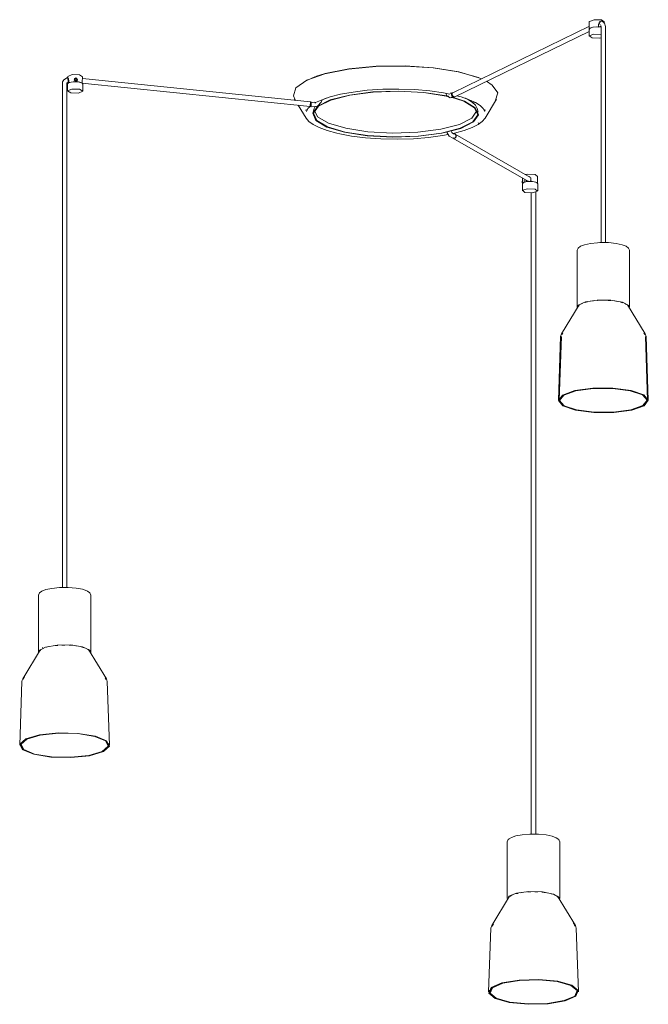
# Model space of a CAD drawing. Header units: millimetres. Extents: x -4228 to 3525, y -1129 to 7565.
# Tile 1 of 4: x -1215 to -376, y -1129 to 185. Entities that reach past the tile are written whole.
import ezdxf

# ---------------------------------------------------------------- set-up
doc = ezdxf.new("R2010")
doc.units = ezdxf.units.MM
doc.layers.add('E-LITE-EQPM', color=7, linetype='Continuous', lineweight=20)

# ---------------------------------------------------------------- blocks, each defined once
blk = doc.blocks.new('68591-3L_ 68592-3L KOMBO120 - 64314-54-3L CONGA Black_White pendant lamp ø450-3L-760899-00 Isometrico PDF')
at = {"layer": 'E-LITE-EQPM', "color": 253, "lineweight": 15, "true_color": 0xaaaaaa}
for p, q in [((3496.6, 184.9), (3500.3, 182.3)), ((3480.7, 176.5), (3298.3, 87.9)), ((3480.1, 172.4), (3480.1, 163.3)), ((3480.4, 182.7), (3480.4, 173.1)), ((3491.8, 175.6), (3492.5, 175.8)), ((3492.5, 175.8), (3492.5, 178.4)), ((3495.7, 176.7), (3492.9, 175.5)), ((3495.9, 183.2), (3493.8, 182.3)), ((3496.2, 175.7), (3496.2, 170.3)), ((3497.4, 183.2), (3496.6, 183.3)), ((3496.9, 183.3), (3497.7, 182.9)), ((3500.4, 180.1), (3500.4, 182.7)), ((3502.2, 170.3), (3502.2, 175.7)), ((3301, 82.5), (3480.2, 169.6)), ((3496.2, 170.3), (3496.2, -112.1)), ((3502.2, -112.2), (3502.2, 170.3)), ((2785.1, 108), (2784, 108.1)), ((2784.3, 109.5), (2784.3, 107.7)), ((2784.5, 109.4), (2784.4, 109.7)), ((2793.3, 106.1), (2792.9, 104.5)), ((2793.8, 106), (2795.2, 107)), ((2794.3, 104.3), (2793.8, 106)), ((2795.1, 106.6), (2793.9, 105.7)), ((2795.1, 106.6), (2795.2, 107)), ((2796.6, 105.5), (2795.1, 106.6)), ((2795.2, 107), (2796.7, 106)), ((2796.7, 106), (2796.2, 104.3)), ((3108.3, 75.5), (2804.2, 106.6)), ((2804.3, 106.5), (2804.3, 109.5)), ((3305.6, 115.8), (3332.4, 108.1)), ((3333.2, 107.7), (3336.5, 106.4)), ((2777.6, 102.2), (2777.2, 99.7)), ((2777.2, 99.7), (2777.2, 94.3)), ((2777.2, 94.3), (2777.2, -572.3)), ((2783.2, 99.7), (2783.3, 100.4)), ((2783.2, 94.3), (2783.2, 99.7)), ((2783.2, -572.3), (2783.2, 94.3)), ((2783.3, 100.4), (2784.8, 102.1)), ((2784.1, 99.2), (2784.1, 99.5)), ((2784.1, 99.2), (2784.1, 90)), ((2784.8, 102.1), (2785.7, 102)), ((2784.8, 102.1), (2784.8, 102.1)), ((2785, 101.4), (2785, 102.1)), ((2785, 100.5), (2785, 101.4)), ((2785.7, 103.8), (2785.7, 101.3)), ((2785.7, 101.3), (2786.6, 101.3)), ((2794.1, 104.2), (2794.2, 103.9)), ((2794.3, 104.3), (2794.2, 103.9)), ((2795.2, 104.3), (2794.5, 104.3)), ((2796, 104.3), (2795.2, 104.3)), ((2796.2, 104.3), (2796, 103.8)), ((2796, 103.8), (2796.1, 104.1)), ((2796.7, 103.5), (2797.2, 105)), ((2803.1, 100.9), (2803.7, 100.9)), ((2803.3, 100.7), (3107.7, 69.6)), ((2803.7, 100.9), (2803.7, 103.4)), ((2804.6, 90), (2804.6, 99.2)), ((3104.5, 105), (3103.7, 104.6)), ((3087.2, 79.2), (3088.2, 77.6)), ((3294.7, 81.1), (3299.6, 81.8)), ((3295.9, 87), (3295.3, 87.6)), ((3295.9, 87), (3296.9, 87.2)), ((3298.3, 87.9), (3296.9, 87.2)), ((3297.7, 84.2), (3297.4, 85)), ((3298.3, 87.9), (3297.6, 87.5)), ((3299.2, 82.6), (3298.6, 83)), ((3299.8, 82.4), (3299.2, 82.6)), ((3299.6, 81.8), (3301, 82.5)), ((3300.4, 82.4), (3299.8, 82.4)), ((3300.3, 82.2), (3301, 82.5)), ((3301, 82.5), (3300.4, 82.4)), ((3315, 80.5), (3314.6, 80.7)), ((3341.5, 54.1), (3356.7, 79.2)), ((3092.1, 71.2), (3102.5, 54.1)), ((3107.3, 69.6), (3109.4, 69.2)), ((3107.6, 69.6), (3107.7, 69.7)), ((3107.6, 69.6), (3108.8, 69.4)), ((3107.8, 70), (3107.7, 69.7)), ((3107.7, 69.7), (3107.8, 70)), ((3107.7, 69.7), (3108, 70)), ((3107.7, 69.7), (3107.7, 69.6)), ((3107.8, 70.5), (3107.9, 71.1)), ((3107.9, 70.5), (3107.8, 70)), ((3107.8, 70), (3107.8, 70.5)), ((3107.9, 71.1), (3108, 71.8)), ((3108, 71.1), (3107.9, 70.5)), ((3108, 71.8), (3108.1, 72.6)), ((3108.1, 71.8), (3108, 71.1)), ((3108.1, 72.6), (3108.1, 71.8)), ((3108.1, 70), (3108.4, 70.4)), ((3108.3, 75.5), (3108.3, 75.5)), ((3109.5, 75.4), (3108.3, 75.5)), ((3108.3, 75.5), (3108.3, 75.5)), ((3108.3, 75.2), (3108.3, 75.4)), ((3108.3, 74.7), (3108.3, 75.2)), ((3108.3, 74.1), (3108.3, 74.7)), ((3108.4, 70.5), (3108.5, 70.7)), ((3110.8, 75), (3108.7, 75.5)), ((3109.5, 75.4), (3109.5, 75.4)), ((3113.1, 66.8), (3111.7, 61.7)), ((3113.1, 66.8), (3114.6, 69.6)), ((3114.6, 69.6), (3114.8, 69.9)), ((3122.9, 76.2), (3123.8, 78.6)), ((3323, 77.6), (3322.3, 76.8)), ((3327.2, 75.4), (3325.7, 74.3)), ((3330.8, 66.8), (3330.6, 67.2)), ((3332.2, 61.7), (3330.8, 66.8)), ((3102.7, 65.3), (3102.3, 64)), ((3341.6, 64), (3341.2, 65.6)), ((3332.6, 47.7), (3332.2, 47.4)), ((3298.1, 27.3), (3299.5, 27)), ((3298.2, 27.5), (3298.6, 27.3)), ((3298.5, 27.4), (3399.4, -30.6)), ((3300.7, 32.9), (3299.3, 33.2)), ((3299.4, 27.1), (3299.7, 27)), ((3299.7, 27), (3299.4, 27.1)), ((3299.7, 27), (3300.1, 27)), ((3300.1, 27), (3299.7, 27)), ((3300.9, 27.2), (3300.1, 27)), ((3300.8, 27.2), (3300.3, 27)), ((3300.7, 32.9), (3301.1, 32.8)), ((3301.2, 27.5), (3300.9, 27.3)), ((3301.5, 32.6), (3301.1, 32.8)), ((3401.2, -24.8), (3301.5, 32.6)), ((3302.5, 28.7), (3302.1, 28.1)), ((3302.5, 30.5), (3302.4, 29.7)), ((3302.8, 29.5), (3302.6, 28.7)), ((3391.4, -26), (3391.4, -33.1)), ((3394.9, -21.5), (3398.2, -20.8)), ((3411.4, -33.1), (3411.4, -23.5)), ((3390.8, -30.5), (3391.5, -30.4)), ((3390.9, -32), (3391, -32.3)), ((3391, -32.3), (3391.4, -32.3)), ((3391.6, -29.3), (3391.1, -29.4)), ((3391.1, -33.8), (3391.1, -42.9)), ((3394.4, -31.1), (3392.6, -31.8)), ((3394.4, -28.5), (3394.4, -27.8)), ((3394.4, -31.1), (3394.4, -28.5)), ((3394.8, -31.4), (3394.4, -31.1)), ((3396.6, -30.2), (3396.7, -30.8)), ((3398.8, -30.3), (3398.5, -30.1)), ((3398.5, -30.7), (3398.5, -30.4)), ((3398.8, -30.3), (3399.3, -30.7)), ((3399.6, -30.6), (3398.9, -30.4)), ((3400, -30.6), (3399.7, -30.6)), ((3402.3, -29.6), (3401.8, -30.1)), ((3402.7, -29.1), (3402.3, -29.6)), ((3402.6, -27.8), (3402.6, -30.3)), ((3402.6, -30.3), (3403, -30.6)), ((3411.7, -33.8), (3411.3, -33.3)), ((3411.4, -33.2), (3411.4, -32.9)), ((3411.7, -42.9), (3411.7, -33.8)), ((3403, -45.6), (3403, -901.4)), ((3409, -901.4), (3409, -44.8)), ((3464.1, -122.4), (3464.1, -198.4)), ((3534.1, -198.4), (3534.1, -122.4)), ((3467.1, -195.1), (3443.3, -234.1)), ((3469.1, -194.2), (3471.3, -193.2)), ((3482.2, -190.3), (3486.2, -189.8)), ((3490.9, -189.3), (3491.5, -189.3)), ((3491.5, -189.3), (3498.6, -189)), ((3514.2, -190), (3517.8, -190.6)), ((3528, -193.6), (3530.1, -194.8)), ((3555, -234.1), (3531.2, -195.1)), ((3531.8, -196.2), (3532, -196.6)), ((3442.2, -237.5), (3443.3, -234.1)), ((3445.1, -232.8), (3443.8, -234.8)), ((3554.5, -234.8), (3553.2, -232.8)), ((3556.1, -237.5), (3555, -234.1)), ((3442.2, -237.5), (3439.2, -322.5)), ((3443.1, -237.3), (3440, -322.5)), ((3558.3, -322.5), (3555.2, -237.3)), ((3559.1, -322.5), (3556.1, -237.5)), ((2745.2, -582.6), (2745.2, -658.6)), ((2815.2, -658.6), (2815.2, -582.6)), ((2748.2, -655.3), (2724.4, -694.3)), ((2750.3, -654.4), (2750.7, -654.1)), ((2750.7, -652.6), (2750.7, -652.8)), ((2750.8, -654.1), (2752.4, -653.4)), ((2776.4, -649.3), (2780.7, -649.2)), ((2795.3, -650.2), (2798.6, -650.7)), ((2803, -651.7), (2803.3, -651.8)), ((2803.3, -651.8), (2806.4, -652.7)), ((2811.4, -655.1), (2812.4, -655.9)), ((2836.1, -694.3), (2812.3, -655.3)), ((2723.3, -697.7), (2723.6, -696.1)), ((2723.6, -696.1), (2724.4, -694.3)), ((2726, -693.2), (2724.9, -695)), ((2726.9, -691.8), (2726.5, -692.4)), ((2833.8, -692.2), (2833.7, -691.9)), ((2835.6, -695), (2834.2, -692.8)), ((2837.2, -697.7), (2836.1, -694.3)), ((2723.3, -697.7), (2720.3, -782.7)), ((2840.2, -782.7), (2837.2, -697.7)), ((2724.2, -788.8), (2720.5, -781.5)), ((2721.1, -780.5), (2721.1, -782.7)), ((2839.4, -782.7), (2839.4, -780.6)), ((3371, -911.7), (3371, -987.6)), ((3441, -911.7), (3440.5, -910.6)), ((3441, -987.6), (3441, -911.7)), ((3373.9, -984.4), (3350.2, -1023.4)), ((3371.3, -989), (3373.1, -984.3)), ((3374.5, -984.5), (3377.6, -982.7)), ((3388.9, -979.6), (3393.2, -979)), ((3407.7, -978.3), (3411.8, -978.5)), ((3429.6, -981), (3431.6, -981.6)), ((3434.8, -982.9), (3436.7, -983.9)), ((3461.8, -1023.4), (3438.1, -984.4)), ((3372.5, -987.1), (3372.9, -986.2)), ((3349.1, -1026.8), (3350.2, -1023.4)), ((3352, -1022), (3350.7, -1024.1)), ((3352.5, -1021.1), (3352.2, -1021.7)), ((3459.5, -1021.1), (3459.3, -1020.8)), ((3461.3, -1024.1), (3460.1, -1022.1)), ((3462.9, -1026.8), (3461.8, -1023.4)), ((3349.1, -1026.8), (3346, -1111.8)), ((3466, -1111.8), (3462.9, -1026.8)), ((3346.9, -1109.7), (3346.8, -1111.8)), ((3465.2, -1111.8), (3465.1, -1109.5))]:
    blk.add_line(p, q, dxfattribs=at)
for points in [[(3480.4, 182.8, 0), (3480.5, 183.1, 0), (3486.7, 185.3, 0), (3496.6, 184.9, 0)], [(3480.1, 172.4, 0), (3481.6, 174.1, 0), (3485, 175.2, 0), (3490.5, 175.6, 0), (3496, 175.2, 0), (3496.2, 175.1, 0)], [(3492.5, 175.8, 0), (3485.4, 175.5, 0), (3480.8, 173.9, 0), (3480.4, 173.1, 0)], [(3492.5, 178.4, 0), (3492.7, 179.3, 0), (3493, 180.2, 0), (3493.5, 180.9, 0), (3494.2, 181.5, 0)], [(3496.9, 183.3, 0), (3496.1, 183.3, 0), (3495.3, 182.9, 0), (3494.7, 182.2, 0), (3494.3, 181.3, 0), (3494.2, 180.3, 0), (3494.4, 179.3, 0), (3494.8, 178.3, 0)], [(3494.6, 175.3, 0), (3494.6, 175.6, 0), (3494.5, 176.4, 0)], [(3495.1, 175.5, 0), (3495, 176.1, 0), (3494.8, 176.4, 0)], [(3495.8, 177.5, 0), (3496.2, 175.8, 0), (3496.2, 175.7, 0)], [(3497.4, 183.2, 0), (3500.8, 180.8, 0), (3502.1, 176.1, 0), (3502.2, 175.7, 0)], [(3484.1, 161, 0), (3480.2, 163.7, 0), (3486.6, 165.9, 0), (3496.3, 165.6, 0)], [(3496.4, 160.9, 0), (3494.3, 160.6, 0), (3484.1, 161, 0)], [(3087.8, 78.2, 0), (3085.5, 83.6, 0), (3089, 94.4, 0), (3103.4, 104.5, 0), (3127.4, 113, 0), (3159, 119.3, 0), (3195.7, 122.9, 0), (3234.6, 123.4, 0), (3272.4, 120.9, 0), (3306.2, 115.5, 0)], [(3115, 109.3, 0), (3128, 113.3, 0), (3159.4, 119.6, 0), (3195.9, 123.1, 0), (3234.5, 123.7, 0), (3272.1, 121.2, 0), (3305.6, 115.8, 0)], [(2784, 108.1, 0), (2779.1, 105.1, 0), (2777.6, 102.2, 0)], [(2784, 108.1, 0), (2784.1, 107.8, 0), (2784.3, 107.3, 0), (2784.5, 106.4, 0), (2784.7, 105.4, 0), (2784.8, 104.4, 0), (2784.9, 103.4, 0), (2785, 102.7, 0), (2784.9, 102.2, 0)], [(2784.4, 109.7, 0), (2790.1, 112, 0), (2800.1, 111.8, 0), (2804.3, 109.2, 0)], [(2785, 106.7, 0), (2785.3, 106.2, 0), (2785.5, 105.5, 0), (2785.7, 104.7, 0), (2785.7, 103.8, 0)], [(2793.2, 105.6, 0), (2793.3, 106, 0), (2793.6, 106.6, 0), (2794.2, 107, 0), (2794.8, 107.2, 0)], [(2795.2, 103.4, 0), (2794.8, 103.4, 0), (2794.2, 103.7, 0), (2793.6, 104.1, 0), (2793.3, 104.7, 0), (2793.2, 105.3, 0)], [(2795.2, 107.5, 0), (2793.3, 105.6, 0), (2795.2, 103.6, 0)], [(2795.2, 103.6, 0), (2797.2, 105.5, 0), (2795.2, 107.5, 0)], [(2797.2, 105.2, 0), (2797, 104.6, 0), (2796.7, 104, 0), (2796.2, 103.6, 0), (2795.5, 103.4, 0), (2795.2, 103.4, 0)], [(2795.5, 107.2, 0), (2796.2, 107, 0), (2796.7, 106.5, 0), (2797, 105.9, 0), (2797.1, 105.6, 0)], [(2803.7, 103.4, 0), (2803.7, 104.3, 0), (2803.8, 105.1, 0), (2804, 105.8, 0), (2804.2, 106.2, 0), (2804.3, 106.5, 0), (2804.3, 106.5, 0)], [(3103.8, 104.7, 0), (3104.2, 104.8, 0), (3114.2, 109.1, 0)], [(3306.2, 115.5, 0), (3333.1, 107.7, 0), (3336.4, 106.3, 0)], [(2804.6, 99.2, 0), (2803.2, 100.9, 0), (2799.8, 101.9, 0), (2794.2, 102.4, 0), (2788.8, 101.9, 0), (2785.5, 100.9, 0), (2784.1, 99.5, 0)], [(2784.1, 90.3, 0), (2790, 92.6, 0), (2800.2, 92.4, 0), (2804.6, 89.8, 0)], [(2803.7, 100.9, 0), (2798.8, 102.3, 0), (2791.5, 102.5, 0), (2785.7, 101.3, 0)], [(3114.1, 73.9, 0), (3115.2, 74.6, 0), (3123.7, 78.5, 0), (3134.7, 82.3, 0), (3148.6, 85.8, 0), (3165.1, 88.8, 0), (3184, 91.1, 0), (3204.7, 92.4, 0), (3226.3, 92.8, 0), (3247.7, 92, 0), (3267.7, 90.3, 0), (3285.7, 87.7, 0), (3294.5, 86, 0)], [(3343.3, 103.1, 0), (3351, 98.1, 0), (3358.5, 87.5, 0), (3354.9, 76.7, 0)], [(2804.6, 89.8, 0), (2798.7, 87.4, 0), (2788.5, 87.7, 0), (2784.1, 90.3, 0)], [(3123.5, 77.7, 0), (3126.2, 79.3, 0), (3129.1, 80.6, 0)], [(3134.8, 78.3, 0), (3160.2, 84.8, 0), (3191.5, 88.9, 0), (3225.9, 90.1, 0), (3259.8, 88.2, 0), (3290.1, 83.6, 0), (3292.4, 83.1, 0)], [(3135.6, 78.1, 0), (3160.7, 84.6, 0), (3191.8, 88.6, 0), (3225.8, 89.8, 0), (3259.5, 88, 0), (3289.5, 83.3, 0), (3292.8, 82.6, 0)], [(3294.7, 81.1, 0), (3290.5, 83.8, 0), (3288.8, 87.2, 0)], [(3296.1, 81.8, 0), (3312.8, 76.4, 0), (3327.3, 67.7, 0), (3331.5, 58.2, 0), (3324.9, 48.9, 0), (3308.3, 40.5, 0)], [(3299.1, 82, 0), (3298.5, 82.3, 0), (3297.9, 82.7, 0), (3297.4, 83.2, 0), (3297, 83.9, 0), (3296.7, 84.6, 0), (3296.6, 85.4, 0), (3296.6, 86.1, 0), (3296.8, 86.7, 0), (3297.1, 87.2, 0), (3297.6, 87.5, 0), (3297.9, 87.6, 0)], [(3297.4, 85, 0), (3297.3, 85.7, 0), (3297.3, 86.4, 0), (3297.5, 87.1, 0), (3297.9, 87.6, 0), (3298.3, 87.9, 0), (3298.3, 87.9, 0)], [(3298.3, 87.9, 0), (3297.9, 87.6, 0), (3297.5, 87.1, 0), (3297.3, 86.4, 0), (3297.3, 85.7, 0), (3297.4, 85, 0), (3297.7, 84.2, 0), (3298.1, 83.6, 0), (3298.6, 83, 0), (3299.2, 82.6, 0), (3299.8, 82.4, 0)], [(3298.3, 87.9, 0), (3297.9, 87.6, 0), (3297.5, 87.1, 0), (3297.3, 86.4, 0), (3297.3, 85.7, 0), (3297.4, 85, 0), (3297.7, 84.2, 0), (3298.1, 83.6, 0), (3298.6, 83, 0), (3299.2, 82.6, 0), (3299.8, 82.4, 0)], [(3298.6, 83, 0), (3298.1, 83.6, 0), (3297.7, 84.2, 0)], [(3297.7, 81.8, 0), (3313.7, 76.5, 0), (3328.3, 67.8, 0), (3332.5, 58.2, 0), (3325.9, 48.8, 0), (3309.1, 40.3, 0)], [(3299.1, 82, 0), (3299.7, 82, 0), (3300.3, 82.2, 0), (3300.6, 82.4, 0)], [(3299.8, 82.4, 0), (3300.4, 82.4, 0), (3301, 82.5, 0), (3301, 82.5, 0)], [(3299.8, 82.4, 0), (3300.4, 82.4, 0), (3301, 82.5, 0), (3301, 82.5, 0)], [(3341, 62.6, 0), (3338.9, 66.6, 0), (3334.8, 70.6, 0), (3328.7, 74.6, 0), (3320.3, 78.5, 0), (3309.2, 82.3, 0), (3303.5, 83.7, 0)], [(3330.4, 67.6, 0), (3328.5, 71.2, 0), (3324.1, 75.4, 0), (3317.7, 79.3, 0), (3315.2, 80.4, 0)], [(3103, 62.6, 0), (3105, 66.6, 0), (3108, 69.5, 0)], [(3108.3, 75.4, 0), (3108.3, 75.2, 0), (3108.3, 74.7, 0), (3108.3, 74.1, 0), (3108.2, 73.4, 0), (3108.1, 72.6, 0)], [(3108.1, 72.6, 0), (3108.2, 73.4, 0), (3108.3, 74.1, 0)], [(3108.8, 75.4, 0), (3108.6, 75.5, 0), (3108.3, 75.4, 0)], [(3108.8, 69.5, 0), (3108.9, 69.9, 0), (3109, 70.3, 0), (3109.1, 71, 0), (3109.2, 71.7, 0), (3109.3, 72.5, 0), (3109.4, 73.2, 0), (3109.4, 74, 0), (3109.5, 74.6, 0), (3109.5, 75, 0), (3109.5, 75.3, 0)], [(3109.4, 69.2, 0), (3116, 69.5, 0), (3118, 70.4, 0)], [(3113.5, 75.4, 0), (3110.8, 75, 0), (3110.8, 75, 0)], [(3309.1, 40.3, 0), (3283.8, 33.8, 0), (3252.4, 29.7, 0), (3218.1, 28.5, 0), (3184.1, 30.4, 0), (3153.8, 35, 0), (3130.2, 42.1, 0), (3115.6, 50.8, 0), (3111.4, 60.4, 0), (3118, 69.8, 0), (3134.8, 78.3, 0)], [(3308.3, 40.5, 0), (3283.2, 34, 0), (3252.1, 30, 0), (3218.1, 28.8, 0), (3184.5, 30.6, 0), (3154.5, 35.3, 0), (3131.1, 42.2, 0), (3116.6, 50.9, 0), (3112.5, 60.4, 0), (3119, 69.8, 0), (3135.6, 78.1, 0)], [(3118, 70.4, 0), (3122.4, 75.2, 0), (3122.9, 76.2, 0)], [(3102.5, 54.1, 0), (3106.3, 49.6, 0), (3112.1, 45.4, 0), (3120, 41.4, 0), (3130.5, 37.4, 0), (3143.7, 33.8, 0), (3147.6, 32.9, 0)], [(3307.2, 45.6, 0), (3282.5, 39.1, 0), (3251.8, 35.1, 0), (3218.2, 34, 0), (3184.9, 35.8, 0), (3155.3, 40.4, 0), (3132.2, 47.3, 0), (3117.9, 55.8, 0), (3113.7, 64.1, 0)], [(3341.5, 54.1, 0), (3337.6, 49.6, 0), (3331.9, 45.4, 0), (3323.9, 41.4, 0), (3313.4, 37.4, 0), (3300.3, 33.8, 0), (3297.8, 33.3, 0)], [(3330.1, 63.1, 0), (3323.7, 53.8, 0), (3307.2, 45.6, 0)], [(3292.1, 32.1, 0), (3284.4, 30.6, 0), (3266, 28.1, 0), (3245.6, 26.4, 0), (3224.1, 25.8, 0), (3202.4, 26.2, 0), (3181.8, 27.7, 0), (3163, 30, 0), (3147.6, 32.9, 0)], [(3298.1, 27.3, 0), (3293.4, 29.9, 0), (3290.1, 35.1, 0)], [(3299.3, 33.2, 0), (3297.1, 34.8, 0), (3296.2, 36.5, 0)], [(3299.8, 27.2, 0), (3300.5, 27.4, 0), (3301.2, 27.8, 0), (3301.7, 28.3, 0), (3302.2, 28.9, 0), (3302.4, 29.7, 0), (3302.5, 30.4, 0), (3302.4, 31.2, 0), (3302.1, 31.9, 0), (3301.6, 32.4, 0), (3301, 32.8, 0), (3300.3, 33.1, 0), (3299.6, 33.1, 0)], [(3300.1, 27, 0), (3300.9, 27.2, 0), (3301.5, 27.6, 0), (3302.1, 28.1, 0), (3302.5, 28.7, 0), (3302.8, 29.5, 0), (3302.9, 30.2, 0), (3302.8, 31, 0), (3302.5, 31.7, 0), (3302, 32.2, 0), (3301.5, 32.6, 0)], [(3302.1, 28.1, 0), (3301.5, 27.6, 0), (3300.9, 27.2, 0)], [(3301.5, 32.6, 0), (3302, 32.2, 0), (3302.5, 31.7, 0), (3302.8, 31, 0), (3302.9, 30.2, 0), (3302.8, 29.5, 0)], [(3398.2, -20.8, 0), (3408, -21.4, 0), (3411.2, -24, 0)], [(3399.5, -23.8, 0), (3400.1, -24, 0), (3400.9, -24.5, 0), (3401.6, -25.1, 0), (3402.2, -25.9, 0), (3402.5, -26.8, 0), (3402.6, -27.8, 0)], [(3391.2, -33.3, 0), (3390.6, -30.8, 0), (3391.2, -29.4, 0)], [(3391.1, -33.8, 0), (3392.6, -32, 0), (3395.9, -31, 0), (3398.2, -30.7, 0)], [(3391.6, -32.6, 0), (3391.4, -32.9, 0), (3391.4, -33.1, 0)], [(3391.7, -29.4, 0), (3391.6, -29.6, 0), (3391.5, -30.1, 0), (3391.5, -30.7, 0)], [(3397, -29.2, 0), (3396.8, -29.6, 0), (3396.6, -30.2, 0)], [(3397.3, -29.2, 0), (3397.2, -30.2, 0), (3397.3, -30.9, 0)], [(3411.2, -33.1, 0), (3410.3, -32, 0), (3406.9, -31, 0), (3401.3, -30.5, 0), (3398.2, -30.7, 0)], [(3401.8, -30.1, 0), (3401.1, -30.5, 0), (3400.5, -30.6, 0)], [(3410.4, -31.9, 0), (3409, -31.3, 0), (3402.6, -30.3, 0)], [(3404.7, -45.6, 0), (3394.6, -45.1, 0), (3391.3, -42.3, 0), (3398.1, -40.2, 0)], [(3398.1, -40.2, 0), (3408.2, -40.7, 0), (3411.5, -43.5, 0), (3404.7, -45.6, 0)], [(3464.1, -122.4, 0), (3465.4, -119.5, 0), (3468.7, -117.1, 0), (3474.1, -115, 0), (3482.1, -113.3, 0), (3491.3, -112.3, 0)], [(3534.1, -122.4, 0), (3532.9, -119.5, 0), (3529.6, -117.1, 0), (3524.2, -115, 0), (3516.2, -113.3, 0), (3505.9, -112.2, 0), (3494.3, -112.1, 0), (3491.3, -112.3, 0)], [(3464.4, -199.4, 0), (3465.6, -195.6, 0), (3475.2, -191.3, 0), (3491.1, -188.9, 0)], [(3466.1, -196.8, 0), (3467.1, -195.7, 0), (3467.2, -195.5, 0)], [(3474.7, -192, 0), (3476.2, -191.6, 0), (3478, -191.1, 0)], [(3491.1, -188.9, 0), (3509.2, -189, 0), (3524.6, -191.7, 0), (3533.2, -196.1, 0), (3533.9, -199.5, 0)], [(3505.4, -189.2, 0), (3508.8, -189.4, 0), (3509.3, -189.5, 0)], [(3521.9, -191.5, 0), (3523.5, -192, 0), (3525.2, -192.5, 0)], [(3462.2, -335.9, 0), (3445.3, -330.1, 0), (3439.2, -322.9, 0), (3444.8, -315.6, 0), (3461.3, -309.7, 0), (3485.2, -306.5, 0), (3511.9, -306.4, 0), (3536.1, -309.5, 0)], [(3462.7, -335.7, 0), (3446.1, -330, 0), (3440, -322.9, 0), (3445.6, -315.7, 0), (3461.8, -309.9, 0), (3485.4, -306.7, 0), (3511.8, -306.6, 0), (3535.6, -309.7, 0)], [(3535.6, -309.7, 0), (3511.8, -306.6, 0), (3485.4, -306.7, 0), (3461.8, -309.9, 0), (3445.6, -315.7, 0), (3440, -322.9, 0), (3446.1, -330, 0), (3462.7, -335.7, 0)], [(3463.2, -335.5, 0), (3446.8, -329.9, 0), (3440.8, -322.9, 0), (3446.3, -315.8, 0), (3462.3, -310.1, 0), (3485.6, -306.9, 0), (3511.6, -306.8, 0), (3535.1, -309.9, 0)], [(3536.1, -309.5, 0), (3553, -315.3, 0), (3559.1, -322.5, 0), (3553.5, -329.8, 0), (3537, -335.7, 0), (3513.1, -339, 0), (3486.4, -339, 0), (3462.2, -335.9, 0)], [(3535.6, -309.7, 0), (3552.2, -315.4, 0), (3558.3, -322.5, 0), (3552.7, -329.7, 0), (3536.5, -335.5, 0), (3512.9, -338.7, 0), (3486.5, -338.8, 0), (3462.7, -335.7, 0)], [(3462.7, -335.7, 0), (3486.5, -338.8, 0), (3512.9, -338.7, 0), (3536.5, -335.5, 0), (3552.7, -329.7, 0), (3558.3, -322.5, 0), (3552.2, -315.4, 0), (3535.6, -309.7, 0)], [(3535.1, -309.9, 0), (3551.5, -315.5, 0), (3557.5, -322.6, 0), (3552, -329.6, 0), (3536, -335.3, 0), (3512.7, -338.5, 0), (3486.7, -338.6, 0), (3463.2, -335.5, 0)], [(2745.2, -582.6, 0), (2746.5, -579.7, 0), (2749.8, -577.3, 0), (2755.2, -575.2, 0), (2763.2, -573.5, 0), (2773.5, -572.4, 0), (2785.1, -572.3, 0), (2795.7, -573.2, 0), (2803.9, -574.8, 0)], [(2815.2, -582.6, 0), (2814, -579.7, 0), (2810.7, -577.3, 0), (2805.3, -575.2, 0), (2803.9, -574.8, 0)], [(2745.5, -659.6, 0), (2746.2, -656.3, 0), (2754.9, -651.8, 0), (2770.3, -649.2, 0), (2788.4, -649.1, 0), (2804.3, -651.5, 0)], [(2747.3, -656.9, 0), (2747.7, -656.4, 0), (2748.3, -655.8, 0)], [(2755.6, -652.2, 0), (2756, -652.1, 0), (2759.3, -651.3, 0)], [(2767.6, -649.9, 0), (2770.7, -649.6, 0), (2771.2, -649.6, 0)], [(2786.1, -649.4, 0), (2788.1, -649.5, 0), (2790.1, -649.6, 0)], [(2804.3, -651.5, 0), (2813.8, -655.8, 0), (2815, -659.6, 0)], [(2720.5, -781.5, 0), (2728.6, -774.4, 0), (2746.9, -769, 0), (2771.9, -766.3, 0), (2798.5, -767, 0), (2821.5, -770.7, 0), (2836.3, -776.9, 0), (2840, -784.3, 0)], [(2721.3, -781.5, 0), (2729.3, -774.5, 0), (2747.4, -769.2, 0), (2772, -766.6, 0), (2798.2, -767.2, 0), (2820.9, -770.9, 0), (2835.6, -777, 0), (2839.2, -784.3, 0)], [(2839.2, -784.3, 0), (2835.6, -777, 0), (2820.9, -770.9, 0), (2798.2, -767.2, 0), (2772, -766.6, 0), (2747.4, -769.2, 0), (2729.3, -774.5, 0), (2721.3, -781.5, 0)], [(2722.1, -781.5, 0), (2730, -774.6, 0), (2747.8, -769.4, 0), (2772.1, -766.8, 0), (2798, -767.4, 0), (2820.4, -771.1, 0), (2834.8, -777.1, 0), (2838.4, -784.3, 0)], [(2839.2, -784.3, 0), (2831.2, -791.3, 0), (2813.1, -796.6, 0), (2788.5, -799.2, 0), (2762.3, -798.6, 0), (2739.6, -794.9, 0), (2724.9, -788.8, 0), (2721.3, -781.5, 0)], [(2721.3, -781.5, 0), (2724.9, -788.8, 0), (2739.6, -794.9, 0), (2762.3, -798.6, 0), (2788.5, -799.2, 0), (2813.1, -796.6, 0), (2831.2, -791.3, 0), (2839.2, -784.3, 0)], [(2838.4, -784.3, 0), (2830.5, -791.2, 0), (2812.7, -796.4, 0), (2788.4, -799, 0), (2762.5, -798.4, 0), (2740.1, -794.7, 0), (2725.7, -788.7, 0), (2722.1, -781.5, 0)], [(2840, -784.3, 0), (2831.9, -791.4, 0), (2813.6, -796.8, 0), (2788.6, -799.4, 0), (2762, -798.8, 0), (2739, -795, 0), (2724.3, -788.9, 0)], [(3440.4, -910.5, 0), (3439.7, -908.8, 0), (3436.4, -906.4, 0), (3431, -904.3, 0), (3423, -902.5, 0), (3412.7, -901.5, 0), (3401.2, -901.4, 0), (3390.6, -902.3, 0), (3382.2, -903.9, 0), (3376.4, -906, 0), (3373.4, -907.7, 0)], [(3371, -911.7, 0), (3372.2, -908.8, 0), (3373.4, -907.7, 0)], [(3373.1, -984.3, 0), (3383.4, -980.2, 0), (3399.8, -978, 0), (3417.9, -978.5, 0), (3432.8, -981.4, 0), (3440.4, -985.9, 0), (3440.6, -988.9, 0)], [(3381.2, -981.3, 0), (3384.4, -980.5, 0), (3384.9, -980.4, 0)], [(3398.1, -978.6, 0), (3400.1, -978.5, 0), (3402.4, -978.4, 0)], [(3417, -978.8, 0), (3417.4, -978.9, 0), (3423, -979.6, 0)], [(3438.5, -985.5, 0), (3439, -986, 0), (3439.4, -986.9, 0)], [(3425.3, -1127.8, 0), (3398.8, -1128.6, 0), (3373.6, -1126, 0), (3354.9, -1120.7, 0), (3346.3, -1113.7, 0), (3349.5, -1106.3, 0), (3363.9, -1100.1, 0), (3386.7, -1096.2, 0)], [(3425.1, -1127.6, 0), (3398.9, -1128.3, 0), (3374.1, -1125.9, 0), (3355.6, -1120.6, 0), (3347.1, -1113.7, 0), (3350.3, -1106.4, 0), (3364.5, -1100.2, 0), (3386.9, -1096.4, 0)], [(3386.9, -1096.4, 0), (3364.5, -1100.2, 0), (3350.3, -1106.4, 0), (3347.1, -1113.7, 0), (3355.6, -1120.6, 0), (3374.1, -1125.9, 0), (3398.9, -1128.3, 0), (3425.1, -1127.6, 0)], [(3424.8, -1127.4, 0), (3399, -1128.1, 0), (3374.5, -1125.7, 0), (3356.3, -1120.5, 0), (3347.9, -1113.7, 0), (3351.1, -1106.5, 0), (3365.1, -1100.4, 0), (3387.2, -1096.6, 0)], [(3386.7, -1096.2, 0), (3413.2, -1095.4, 0), (3438.4, -1097.9, 0), (3457.1, -1103.2, 0), (3465.7, -1110.3, 0), (3462.5, -1117.6, 0), (3448.1, -1123.9, 0), (3425.3, -1127.8, 0)], [(3386.9, -1096.4, 0), (3413.1, -1095.6, 0), (3437.9, -1098.1, 0), (3456.4, -1103.3, 0), (3464.9, -1110.3, 0), (3461.7, -1117.6, 0), (3447.5, -1123.7, 0), (3425.1, -1127.6, 0)], [(3425.1, -1127.6, 0), (3447.5, -1123.7, 0), (3461.7, -1117.6, 0), (3464.9, -1110.3, 0), (3456.4, -1103.3, 0), (3437.9, -1098.1, 0), (3413.1, -1095.6, 0), (3386.9, -1096.4, 0)], [(3387.2, -1096.6, 0), (3413, -1095.8, 0), (3437.5, -1098.3, 0), (3455.7, -1103.4, 0), (3464.1, -1110.3, 0), (3461, -1117.5, 0), (3446.9, -1123.6, 0), (3424.8, -1127.4, 0)]]:
    blk.add_polyline3d(points, dxfattribs=at)

msp = doc.modelspace()

# ---------------------------------------------------------------- block references
at = {"layer": 'E-LITE-EQPM', "color": 253, "lineweight": 15, "true_color": 0xaaaaaa}
msp.add_blockref('68591-3L_ 68592-3L KOMBO120 - 64314-54-3L CONGA Black_White pendant lamp ø450-3L-760899-00 Isometrico PDF', (-3935.6, 0), dxfattribs=at)

doc.saveas('drawing.dxf')
